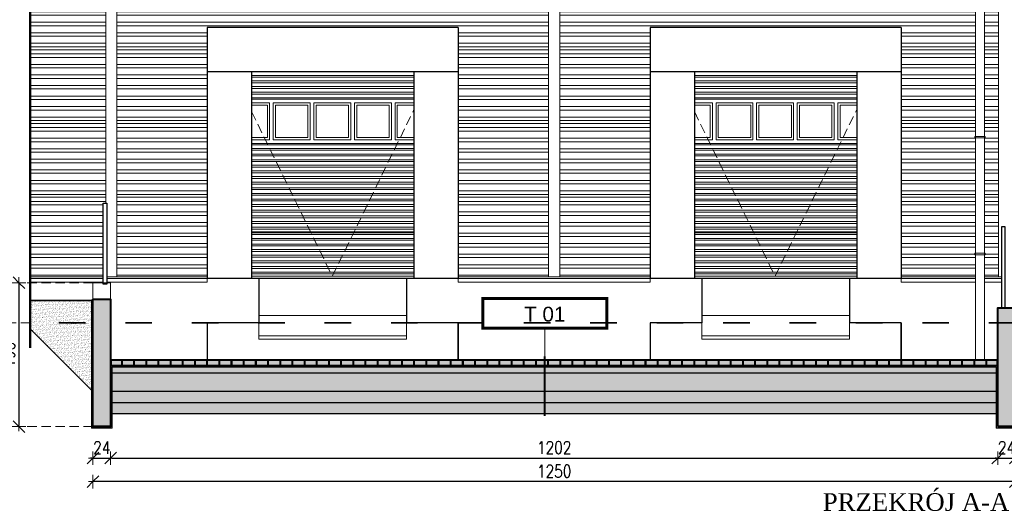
# Model space of a CAD drawing. Header units: millimetres. Extents: x 16720 to 74016, y 25810 to 81213.
# Tile 6 of 256: x 25006 to 26340, y 36897 to 37563. Entities that reach past the tile are written whole.
import ezdxf

# ---------------------------------------------------------------- set-up
doc = ezdxf.new("R2010")
doc.units = ezdxf.units.MM
for name, pattern in [('2', [1, 0.5, -0.5]), ('ACAD_ISO03W100', [30, 12, -18]), ('DASHED2', [9.525, 6.35, -3.175]), ('HIDDENX2', [19.05, 12.7, -6.35])]:
    doc.linetypes.add(name, pattern=pattern)
for name, color, linetype, lineweight in [('1', 7, 'Continuous', 9), ('_GRUBE', 7, 'Continuous', 40), ('_HATCH', 157, 'Continuous', 5), ('_IZOLACJA', 40, 'DASHED2', 9), ('_IZOLACJA obrys', 30, 'Continuous', 5), ('_OBRÓBKA BLACHARSKA', 182, 'Continuous', 13), ('_OPISY', 110, 'Continuous', 9), ('_PRZERYWANE', 252, 'HIDDENX2', 9), ('_WIDOKOWE', 252, 'Continuous', 9), ('_WYMIAR', 151, 'Continuous', 9), ('_ZIEMIA', 98, 'Continuous', 35), ('_ŚREDNIE', 90, 'Continuous', 25)]:
    doc.layers.add(name, color=color, linetype=linetype, lineweight=lineweight)
doc.styles.add('POL', font='arial.ttf', dxfattribs={"height": 10})
doc.styles.add('ROMANS', font='romans.shx', dxfattribs={"width": 0.8, "height": 17})
doc.styles.get("Standard").update_dxf_attribs({"font": 'arial.ttf'})
doc.dimstyles.new('DOM w 100', dxfattribs={"dimscale": 8, "dimtxt": 2.5, "dimasz": 0.2, "dimexe": 1.25, "dimexo": 2, "dimgap": 0.7, "dimtad": 1, "dimdec": 0, "dimtxsty": 'ROMANS', "dimblk1": 'wymgreg', "dimblk2": 'wymgregII', "dimsah": 1, "dimcen": 2.5, "dimdle": 1, "dimse1": 1, "dimse2": 1, "dimadec": 0, "dimazin": 0, "dimtfac": 1, "dimtdec": 0, "dimtix": 1, "dimtmove": 1, "dimatfit": 3, "dimfxl": 1.25, "dimarcsym": 0})

# ---------------------------------------------------------------- blocks, each defined once
blk = doc.blocks.new('wymgreg')
at = {"layer": '1'}
for p, q in [((0, 0), (-4.95, -4.95)), ((4.77, 0), (-3.89, 0)), ((0, 5.67), (0, -5.67)), ((0, 0), (4.95, 4.95))]:
    blk.add_line(p, q, dxfattribs=at)
blk = doc.blocks.new('wymgregII')
at = {"layer": '1', "rotation": 180}
blk.add_blockref('wymgreg', (0, 0), dxfattribs=at)
blk = doc.blocks.new('*D6957')
at = {"layer": '_WYMIAR', "color": 0, "lineweight": -2}
blk.add_line((25004.9, 37204.8), (25004.9, 37013), dxfattribs=at)
at = {"layer": 'Defpoints', "color": 0}
for p in [(25105.1, 37206.4), (25004.9, 37011.4), (25105.1, 37011.4)]:
    blk.add_point(p, dxfattribs=at)
at = {"layer": '_WYMIAR', "color": 0, "linetype": 'ByBlock', "lineweight": -2, "xscale": 1.6, "yscale": 1.6, "zscale": 1.6}
for name, p, rotation in [('wymgreg', (25004.9, 37206.4), 90), ('wymgregII', (25004.9, 37011.4), 270)]:
    blk.add_blockref(name, p, dxfattribs=dict(at, rotation=rotation))
at = {"layer": '_WYMIAR', "color": 0, "insert": (24990.8, 37108.9), "char_height": 17, "attachment_point": 5, "rotation": 90, "style": 'ROMANS'}
blk.add_mtext('195', dxfattribs=at)
blk = doc.blocks.new('*D6958')
at = {"layer": '_WYMIAR', "color": 0, "lineweight": -2}
for p, q in [((25103.5, 36968.8), (25101.9, 36968.8)), ((25105.1, 36968.8), (25129.1, 36968.8)), ((25130.7, 36968.8), (25132.3, 36968.8))]:
    blk.add_line(p, q, dxfattribs=at)
at = {"layer": 'Defpoints', "color": 0}
for p in [(25105.1, 37011.4), (25129.1, 37011.4), (25129.1, 36968.8)]:
    blk.add_point(p, dxfattribs=at)
at = {"layer": '_WYMIAR', "color": 0, "linetype": 'ByBlock', "lineweight": -2, "xscale": 1.6, "yscale": 1.6, "zscale": 1.6}
blk.add_blockref('wymgreg', (25105.1, 36968.8), dxfattribs=at)
at = {"layer": '_WYMIAR', "color": 0, "linetype": 'ByBlock', "lineweight": -2, "xscale": 1.6, "yscale": 1.6, "zscale": 1.6, "rotation": 180}
blk.add_blockref('wymgregII', (25129.1, 36968.8), dxfattribs=at)
at = {"layer": '_WYMIAR', "color": 0, "insert": (25117.1, 36982.9), "char_height": 17, "attachment_point": 5, "style": 'ROMANS'}
blk.add_mtext('24', dxfattribs=at)
blk = doc.blocks.new('*D6959')
at = {"layer": '_WYMIAR', "color": 0, "lineweight": -2}
blk.add_line((25130.7, 36968.8), (26329.5, 36968.8), dxfattribs=at)
at = {"layer": 'Defpoints', "color": 0}
for p in [(25129.1, 37011.4), (26331.1, 37011.4), (26331.1, 36968.8)]:
    blk.add_point(p, dxfattribs=at)
at = {"layer": '_WYMIAR', "color": 0, "linetype": 'ByBlock', "lineweight": -2, "xscale": 1.6, "yscale": 1.6, "zscale": 1.6, "rotation": 180}
blk.add_blockref('wymgreg', (25129.1, 36968.8), dxfattribs=at)
at = {"layer": '_WYMIAR', "color": 0, "linetype": 'ByBlock', "lineweight": -2, "xscale": 1.6, "yscale": 1.6, "zscale": 1.6}
blk.add_blockref('wymgregII', (26331.1, 36968.8), dxfattribs=at)
at = {"layer": '_WYMIAR', "color": 0, "insert": (25730.1, 36982.9), "char_height": 17, "attachment_point": 5, "style": 'ROMANS'}
blk.add_mtext('1202', dxfattribs=at)
blk = doc.blocks.new('*D6960')
at = {"layer": '_WYMIAR', "color": 0, "lineweight": -2}
for p, q in [((26329.5, 36968.8), (26327.9, 36968.8)), ((26331.1, 36968.8), (26355.1, 36968.8)), ((26356.7, 36968.8), (26358.3, 36968.8))]:
    blk.add_line(p, q, dxfattribs=at)
at = {"layer": 'Defpoints', "color": 0}
for p in [(26331.1, 37011.4), (26355.1, 37011.4), (26355.1, 36968.8)]:
    blk.add_point(p, dxfattribs=at)
at = {"layer": '_WYMIAR', "color": 0, "linetype": 'ByBlock', "lineweight": -2, "xscale": 1.6, "yscale": 1.6, "zscale": 1.6}
blk.add_blockref('wymgreg', (26331.1, 36968.8), dxfattribs=at)
at = {"layer": '_WYMIAR', "color": 0, "linetype": 'ByBlock', "lineweight": -2, "xscale": 1.6, "yscale": 1.6, "zscale": 1.6, "rotation": 180}
blk.add_blockref('wymgregII', (26355.1, 36968.8), dxfattribs=at)
at = {"layer": '_WYMIAR', "color": 0, "insert": (26343.1, 36982.9), "char_height": 17, "attachment_point": 5, "style": 'ROMANS'}
blk.add_mtext('24', dxfattribs=at)
blk = doc.blocks.new('*D6961')
at = {"layer": '_WYMIAR', "color": 0, "lineweight": -2}
blk.add_line((26353.5, 36936.8), (25106.7, 36936.8), dxfattribs=at)
at = {"layer": 'Defpoints', "color": 0}
for p in [(25105.1, 37011.4), (26355.1, 37011.4), (25105.1, 36936.8)]:
    blk.add_point(p, dxfattribs=at)
at = {"layer": '_WYMIAR', "color": 0, "linetype": 'ByBlock', "lineweight": -2, "xscale": 1.6, "yscale": 1.6, "zscale": 1.6, "rotation": 180}
blk.add_blockref('wymgregII', (25105.1, 36936.8), dxfattribs=at)
at = {"layer": '_WYMIAR', "color": 0, "linetype": 'ByBlock', "lineweight": -2, "xscale": 1.6, "yscale": 1.6, "zscale": 1.6}
blk.add_blockref('wymgreg', (26355.1, 36936.8), dxfattribs=at)
at = {"layer": '_WYMIAR', "color": 0, "insert": (25730.1, 36950.9), "char_height": 17, "attachment_point": 5, "style": 'ROMANS'}
blk.add_mtext('1250', dxfattribs=at)

msp = doc.modelspace()

# ---------------------------------------------------------------- hatches: boundary and pattern name
at = {"layer": '_HATCH'}
h = msp.add_hatch(dxfattribs=at)
h.set_pattern_fill('ANSI32', color=250, scale=1.5, angle=135)
h.set_pattern_definition([(180, (2087.101, 6479.398), (-2e-15, -14.2875), []), (180, (2082.338, 6484.16), (-2e-15, -14.2875), [])])
h.paths.add_polyline_path([(25020.1, 37595), (25020.1, 37214.2), (25119.1, 37214.2), (25119.1, 37314.4), (25122.6, 37314.4), (25122.6, 37595)])
h.paths.add_polyline_path([(25137.6, 37595), (25137.6, 37214.2), (25260.1, 37214.2), (25260.1, 37492.2), (25260.1, 37552.2), (25600.1, 37552.2), (25600.1, 37492.2), (25600.1, 37214.2), (25722.6, 37214.2), (25722.6, 37595)])
h.paths.add_polyline_path([(25737.6, 37595), (25737.6, 37214.2), (25860.1, 37214.2), (25860.1, 37492.2), (25860.1, 37552.2), (26200.1, 37552.2), (26200.1, 37492.2), (26200.1, 37214.2), (26301.1, 37214.2), (26301.1, 37244.4), (26300.1, 37244.4), (26300.1, 37246.4), (26301.1, 37246.4), (26301.1, 37402.7), (26300.1, 37402.7), (26300.1, 37404.7), (26301.1, 37404.7), (26301.1, 37584.4), (26300.1, 37584.4), (26300.1, 37586.4), (26301.1, 37586.4), (26301.1, 37595)])
h.paths.add_polyline_path([(26313.1, 37595), (26313.1, 37586.4), (26314.1, 37586.4), (26314.1, 37584.4), (26313.1, 37584.4), (26313.1, 37404.7), (26314.1, 37404.7), (26314.1, 37402.7), (26313.1, 37402.7), (26313.1, 37246.4), (26314.1, 37246.4), (26314.1, 37244.4), (26313.1, 37244.4), (26313.1, 37214.2), (26332.1, 37214.2), (26332.1, 37595)])
h = msp.add_hatch(dxfattribs=at)
h.set_pattern_fill('ANSI32', color=250, scale=0.8, angle=135)
h.set_pattern_definition([(180, (48128.623, 42346.5185), (-9e-16, -7.62), []), (180, (48126.083, 42349.0585), (-9e-16, -7.62), [])])
h.paths.add_polyline_path([(25540.1, 37215.2), (25540.1, 37275.2), (25320.1, 37275.2), (25320.1, 37215.2)])
h.paths.add_polyline_path([(25540.1, 37335.2), (25320.1, 37335.2), (25320.1, 37275.2), (25540.1, 37275.2)])
h.paths.add_polyline_path([(25540.1, 37395.2), (25320.1, 37395.2), (25320.1, 37335.2), (25540.1, 37335.2)])
h.paths.add_polyline_path([(25540.1, 37492.2), (25320.1, 37492.2), (25320.1, 37455.2), (25540.1, 37455.2)])
h = msp.add_hatch(dxfattribs=at)
h.set_pattern_fill('ANSI32', color=250, scale=0.8, angle=135)
h.set_pattern_definition([(180, (48728.623, 42346.5185), (-9e-16, -7.62), []), (180, (48726.083, 42349.0585), (-9e-16, -7.62), [])])
h.paths.add_polyline_path([(26140.1, 37215.2), (26140.1, 37275.2), (25920.1, 37275.2), (25920.1, 37215.2)])
h.paths.add_polyline_path([(26140.1, 37335.2), (25920.1, 37335.2), (25920.1, 37275.2), (26140.1, 37275.2)])
h.paths.add_polyline_path([(26140.1, 37395.2), (25920.1, 37395.2), (25920.1, 37335.2), (26140.1, 37335.2)])
h.paths.add_polyline_path([(26140.1, 37492.2), (25920.1, 37492.2), (25920.1, 37455.2), (26140.1, 37455.2)])
h = msp.add_hatch(dxfattribs=at)
h.set_pattern_fill('AR-SAND', color=157, scale=0.08, angle=45)
h.set_pattern_definition([(82.5, (2087.101, 6479.3982), (-2.8590508, 2.6780279), [0, -3.08864, 0, -3.4544, 0, -3.302]), (52.5, (2087.101, 6479.398), (-1.5120874, 6.5978628), [0, -1.66624, 0, -2.78384, 0, -1.0668]), (12.5, (2085.3336, 6477.631), (4.4663986, 4.4826585), [0, -1.016, 0, -3.6576, 0, -4.7752]), (2.5, (2085.3336, 6477.631), (3.0582489, 5.58040625), [0, -0.508, 0, -2.39776, 0, -2.7432])])
h.paths.add_polyline_path([(25020.1, 37152.2), (25020.1, 37143.8), (25105.1, 37058.8), (25105.1, 37152.2)])
h.paths.add_polyline_path([(25020.1, 37182.2), (25020.1, 37152.2), (25105.1, 37152.2), (25105.1, 37182.2)])
h = msp.add_hatch(dxfattribs=at)
h.set_pattern_fill('ANSI33', color=256, scale=0.75)
h.set_pattern_definition([(45, (-152906.923, 13351.6448), (-3.36759605, 3.36759605), []), (45, (-152903.5553, 13351.6448), (-3.36759605, 3.36759605), [2.38125, -1.190625])])
h.paths.add_polyline_path([(26331.1, 37011.4), (26355.1, 37011.4), (26355.1, 37172.2), (26331.1, 37172.2)])
h.paths.add_polyline_path([(25129.1, 37028.6), (25129.1, 37043.7), (25129.1, 37058.8), (25129.1, 37083.8), (25129.1, 37093.8), (25129.1, 37184.2), (25105.1, 37184.2), (25105.1, 37011.4), (25129.1, 37011.4)])
h = msp.add_hatch(dxfattribs=at)
h.set_pattern_fill('AR-CONC', color=157, scale=0.05, angle=45)
h.set_pattern_definition([(95, (2087.101, 6479.398), (7.0047325, 5.877669), [0.9525, -10.4775]), (40, (2087.101, 6479.398), (-8.0009227, 5.5088364), [0.762, -8.3820292]), (145.451445, (2087.685, 6479.888), (-0.9961899, 11.3865051), [0.8095004, -8.9045122]), (91.1842, (2085.305, 6481.194), (11.070512, 8.0976706), [1.42875, -15.71625]), (141.635558, (2086.227, 6481.869), (-0.354331, 17.141338), [1.214251, -13.3567804]), (36.18415, (2085.305, 6481.194), (-0.354331, 17.141338), [1.1429984, -12.5729866]), (66, (2086.652, 6481.643), (8.975999, 1.7447575), [0.9525, -10.4775]), (11, (2086.652, 6481.643), (-4.3269963, 8.6970597), [0.762, -8.382]), (116.451445, (2087.4, 6481.789), (4.6490026, 10.4418171), [0.8095004, -8.9044969]), (82.5, (2087.101, 6479.3982), (-2.88027345, 3.09867068), [0, -8.2804, 0, -8.509, 0, -8.41375]), (52.5, (2087.101, 6479.398), (-1.17948637, 5.90435), [0, -4.8514, 0, -8.0899, 0, -3.20675]), (12.5, (2085.0984, 6477.3956), (4.99639315, 4.59130978), [0, -3.175, 0, -9.906, 0, -13.1445]), (2.5, (2084.2003, 6476.4976), (4.3381952, 6.1361196), [0, -4.1275, 0, -6.5786, 0, -9.3345])])
h.paths.add_polyline_path([(26331.1, 37083.8), (26331.1, 37093.8), (25129.1, 37093.8), (25129.1, 37083.8)])
h = msp.add_hatch(dxfattribs=at)
h.set_pattern_fill('DASH', color=157, scale=0.75, angle=45)
h.set_pattern_definition([(45, (2087.101, 6479.3982), (7e-16, 3.36759605), [2.38125, -2.38125])])
h.paths.add_polyline_path([(25705.6, 37101.8), (25721.6, 37101.8), (25721.6, 37093.8), (25705.6, 37093.8)])
h.paths.add_polyline_path([(25639.6, 37101.8), (25655.6, 37101.8), (25655.6, 37093.8), (25639.6, 37093.8)])
h.paths.add_polyline_path([(25129.6, 37101.8), (25144.1, 37101.8), (25144.1, 37093.8), (25129.6, 37093.8)])
h.paths.add_polyline_path([(25903.6, 37101.8), (25919.6, 37101.8), (25919.6, 37093.8), (25903.6, 37093.8)])
h.paths.add_polyline_path([(26118.1, 37101.8), (26134.1, 37101.8), (26134.1, 37093.8), (26118.1, 37093.8)])
h.paths.add_polyline_path([(25408.6, 37101.8), (25424.6, 37101.8), (25424.6, 37093.8), (25408.6, 37093.8)])
h.paths.add_polyline_path([(25507.6, 37101.8), (25523.6, 37101.8), (25523.6, 37093.8), (25507.6, 37093.8)])
h.paths.add_polyline_path([(25689.1, 37101.8), (25705.1, 37101.8), (25705.1, 37093.8), (25689.1, 37093.8)])
h.paths.add_polyline_path([(25227.1, 37101.8), (25243.1, 37101.8), (25243.1, 37093.8), (25227.1, 37093.8)])
h.paths.add_polyline_path([(26184.1, 37101.8), (26200.1, 37101.8), (26200.1, 37093.8), (26184.1, 37093.8)])
h.paths.add_polyline_path([(26134.6, 37101.8), (26150.6, 37101.8), (26150.6, 37093.8), (26134.6, 37093.8)])
h.paths.add_polyline_path([(25870.6, 37101.8), (25886.6, 37101.8), (25886.6, 37093.8), (25870.6, 37093.8)])
h.paths.add_polyline_path([(25804.6, 37101.8), (25820.6, 37101.8), (25820.6, 37093.8), (25804.6, 37093.8)])
h.paths.add_polyline_path([(25210.6, 37101.8), (25226.6, 37101.8), (25226.6, 37093.8), (25210.6, 37093.8)])
h.paths.add_polyline_path([(25887.1, 37101.8), (25903.1, 37101.8), (25903.1, 37093.8), (25887.1, 37093.8)])
h.paths.add_polyline_path([(25458.1, 37101.8), (25474.1, 37101.8), (25474.1, 37093.8), (25458.1, 37093.8)])
h.paths.add_polyline_path([(25524.1, 37101.8), (25540.1, 37101.8), (25540.1, 37093.8), (25524.1, 37093.8)])
h.paths.add_polyline_path([(25144.6, 37101.8), (25160.6, 37101.8), (25160.6, 37093.8), (25144.6, 37093.8)])
h.paths.add_polyline_path([(25194.1, 37101.8), (25210.1, 37101.8), (25210.1, 37093.8), (25194.1, 37093.8)])
h.paths.add_polyline_path([(25788.1, 37101.8), (25804.1, 37101.8), (25804.1, 37093.8), (25788.1, 37093.8)])
h.paths.add_polyline_path([(26085.1, 37101.8), (26101.1, 37101.8), (26101.1, 37093.8), (26085.1, 37093.8)])
h.paths.add_polyline_path([(25771.6, 37101.8), (25787.6, 37101.8), (25787.6, 37093.8), (25771.6, 37093.8)])
h.paths.add_polyline_path([(25837.6, 37101.8), (25853.6, 37101.8), (25853.6, 37093.8), (25837.6, 37093.8)])
h.paths.add_polyline_path([(25309.6, 37101.8), (25325.6, 37101.8), (25325.6, 37093.8), (25309.6, 37093.8)])
h.paths.add_polyline_path([(25474.6, 37101.8), (25490.6, 37101.8), (25490.6, 37093.8), (25474.6, 37093.8)])
h.paths.add_polyline_path([(26316.1, 37101.8), (26330.6, 37101.8), (26330.6, 37093.8), (26316.1, 37093.8)])
h.paths.add_polyline_path([(25342.6, 37101.8), (25358.6, 37101.8), (25358.6, 37093.8), (25342.6, 37093.8)])
h.paths.add_polyline_path([(26250.1, 37101.8), (26266.1, 37101.8), (26266.1, 37093.8), (26250.1, 37093.8)])
h.paths.add_polyline_path([(25491.1, 37101.8), (25507.1, 37101.8), (25507.1, 37093.8), (25491.1, 37093.8)])
h.paths.add_polyline_path([(25623.1, 37101.8), (25639.1, 37101.8), (25639.1, 37093.8), (25623.1, 37093.8)])
h.paths.add_polyline_path([(25557.1, 37101.8), (25573.1, 37101.8), (25573.1, 37093.8), (25557.1, 37093.8)])
h.paths.add_polyline_path([(25243.6, 37101.8), (25259.6, 37101.8), (25259.6, 37093.8), (25243.6, 37093.8)])
h.paths.add_polyline_path([(26283.1, 37101.8), (26299.1, 37101.8), (26299.1, 37093.8), (26283.1, 37093.8)])
h.paths.add_polyline_path([(25177.6, 37101.8), (25193.6, 37101.8), (25193.6, 37093.8), (25177.6, 37093.8)])
h.paths.add_polyline_path([(25722.1, 37101.8), (25738.1, 37101.8), (25738.1, 37093.8), (25722.1, 37093.8)])
h.paths.add_polyline_path([(26266.6, 37101.8), (26282.6, 37101.8), (26282.6, 37093.8), (26266.6, 37093.8)])
h.paths.add_polyline_path([(25573.6, 37101.8), (25589.6, 37101.8), (25589.6, 37093.8), (25573.6, 37093.8)])
h.paths.add_polyline_path([(25821.1, 37101.8), (25837.1, 37101.8), (25837.1, 37093.8), (25821.1, 37093.8)])
h.paths.add_polyline_path([(25854.1, 37101.8), (25870.1, 37101.8), (25870.1, 37093.8), (25854.1, 37093.8)])
h.paths.add_polyline_path([(25276.6, 37101.8), (25292.6, 37101.8), (25292.6, 37093.8), (25276.6, 37093.8)])
h.paths.add_polyline_path([(25359.1, 37101.8), (25375.1, 37101.8), (25375.1, 37093.8), (25359.1, 37093.8)])
h.paths.add_polyline_path([(25161.1, 37101.8), (25177.1, 37101.8), (25177.1, 37093.8), (25161.1, 37093.8)])
h.paths.add_polyline_path([(26068.6, 37101.8), (26084.6, 37101.8), (26084.6, 37093.8), (26068.6, 37093.8)])
h.paths.add_polyline_path([(25590.1, 37101.8), (25606.1, 37101.8), (25606.1, 37093.8), (25590.1, 37093.8)])
h.paths.add_polyline_path([(25260.1, 37101.8), (25276.1, 37101.8), (25276.1, 37093.8), (25260.1, 37093.8)])
h.paths.add_polyline_path([(26299.6, 37101.8), (26315.6, 37101.8), (26315.6, 37093.8), (26299.6, 37093.8)])
h.paths.add_polyline_path([(26101.6, 37101.8), (26117.6, 37101.8), (26117.6, 37093.8), (26101.6, 37093.8)])
h.paths.add_polyline_path([(25392.1, 37101.8), (25408.1, 37101.8), (25408.1, 37093.8), (25392.1, 37093.8)])
h.paths.add_polyline_path([(25656.1, 37101.8), (25672.1, 37101.8), (25672.1, 37093.8), (25656.1, 37093.8)])
h.paths.add_polyline_path([(25738.6, 37101.8), (25754.6, 37101.8), (25754.6, 37093.8), (25738.6, 37093.8)])
h.paths.add_polyline_path([(25441.6, 37101.8), (25457.6, 37101.8), (25457.6, 37093.8), (25441.6, 37093.8)])
h.paths.add_polyline_path([(26233.6, 37101.8), (26249.6, 37101.8), (26249.6, 37093.8), (26233.6, 37093.8)])
h.paths.add_polyline_path([(25755.1, 37101.8), (25771.1, 37101.8), (25771.1, 37093.8), (25755.1, 37093.8)])
h.paths.add_polyline_path([(26167.6, 37101.8), (26183.6, 37101.8), (26183.6, 37093.8), (26167.6, 37093.8)])
h.paths.add_polyline_path([(26151.1, 37101.8), (26167.1, 37101.8), (26167.1, 37093.8), (26151.1, 37093.8)])
h.paths.add_polyline_path([(26200.6, 37101.8), (26216.6, 37101.8), (26216.6, 37093.8), (26200.6, 37093.8)])
h.paths.add_polyline_path([(25540.6, 37101.8), (25556.6, 37101.8), (25556.6, 37093.8), (25540.6, 37093.8)])
h.paths.add_polyline_path([(25606.6, 37101.8), (25622.6, 37101.8), (25622.6, 37093.8), (25606.6, 37093.8)])
h.paths.add_polyline_path([(25375.6, 37101.8), (25391.6, 37101.8), (25391.6, 37093.8), (25375.6, 37093.8)])
h.paths.add_polyline_path([(26035.6, 37101.8), (26051.6, 37101.8), (26051.6, 37093.8), (26035.6, 37093.8)])
h.paths.add_polyline_path([(25920.1, 37101.8), (25936.1, 37101.8), (25936.1, 37093.8), (25920.1, 37093.8)])
h.paths.add_polyline_path([(26002.6, 37101.8), (26018.6, 37101.8), (26018.6, 37093.8), (26002.6, 37093.8)])
h.paths.add_polyline_path([(26019.1, 37101.8), (26035.1, 37101.8), (26035.1, 37093.8), (26019.1, 37093.8)])
h.paths.add_polyline_path([(25293.1, 37101.8), (25309.1, 37101.8), (25309.1, 37093.8), (25293.1, 37093.8)])
h.paths.add_polyline_path([(26052.1, 37101.8), (26068.1, 37101.8), (26068.1, 37093.8), (26052.1, 37093.8)])
h.paths.add_polyline_path([(25953.1, 37101.8), (25969.1, 37101.8), (25969.1, 37093.8), (25953.1, 37093.8)])
h.paths.add_polyline_path([(25936.6, 37101.8), (25952.6, 37101.8), (25952.6, 37093.8), (25936.6, 37093.8)])
h.paths.add_polyline_path([(25326.1, 37101.8), (25342.1, 37101.8), (25342.1, 37093.8), (25326.1, 37093.8)])
h.paths.add_polyline_path([(25986.1, 37101.8), (26002.1, 37101.8), (26002.1, 37093.8), (25986.1, 37093.8)])
h.paths.add_polyline_path([(25672.6, 37101.8), (25688.6, 37101.8), (25688.6, 37093.8), (25672.6, 37093.8)])
h.paths.add_polyline_path([(26217.1, 37101.8), (26233.1, 37101.8), (26233.1, 37093.8), (26217.1, 37093.8)])
h.paths.add_polyline_path([(25425.1, 37101.8), (25441.1, 37101.8), (25441.1, 37093.8), (25425.1, 37093.8)])
h.paths.add_polyline_path([(25969.6, 37101.8), (25985.6, 37101.8), (25985.6, 37093.8), (25969.6, 37093.8)])
h = msp.add_hatch(dxfattribs=at)
h.set_pattern_fill('AR-SAND', color=157, scale=0.08, angle=45)
h.set_pattern_definition([(82.5, (2087.101, 6479.3982), (-2.8590508, 2.67802791), [0, -3.08864, 0, -3.4544, 0, -3.302]), (52.5, (2087.101, 6479.398), (-1.5120874, 6.5978628), [0, -1.66624, 0, -2.78384, 0, -1.0668]), (12.5, (2085.3336, 6477.631), (4.4663986, 4.4826585), [0, -1.016, 0, -3.6576, 0, -4.7752]), (2.5, (2085.3336, 6477.631), (3.0582489, 5.58040625), [0, -0.508, 0, -2.39776, 0, -2.7432])])
h.paths.add_polyline_path([(26331.1, 37058.8), (26331.1, 37083.8), (25129.1, 37083.8), (25129.1, 37058.8)])
h = msp.add_hatch(dxfattribs=at)
h.set_pattern_fill('GRAVEL', color=157, scale=0.2, angle=45)
h.set_pattern_definition([(273.0127875, (3844.4687, 14894.37602), (3.592102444, -61.0657416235), [0.6834429, -67.6609673]), (229.969741, (3844.50464, 14893.69352), (39.513126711, 46.6973320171), [1.1728094, -116.1080978]), (177.5104471, (3843.7503, 14892.7955), (75.4341514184, -3.5921024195), [0.826963, -81.8694456]), (312.273689, (3843.2474, 14890.49655), (-68.2499465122, 75.4341514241), [1.068009, -105.73287485]), (337.8336542, (3843.96582, 14889.70629), (-61.0657416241, 25.1447171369), [1.0472674, -103.6796155]), (42.273689, (3844.9357, 14889.31116), (-75.4341514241, -68.2499465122), [1.068009, -105.73287485]), (82.6942405, (3845.72595, 14890.02958), (-10.7763073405, -82.6183563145), [1.4123873, -139.8262306]), (117.2553284, (3845.90556, 14891.4305), (-53.8815367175, 104.170971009), [1.333439, -132.0105132]), (166.4295656, (3845.2949, 14892.6159), (-75.4341514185, 17.9605122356), [1.071626, -106.0910914]), (220.2363583, (3844.2532, 14892.86734), (43.105229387, 35.9210244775), [1.2234266, -59.9478739]), (267.3974378, (3843.31924, 14892.07707), (-3.59210244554, -82.618356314), [1.5821558, -156.633545]), (183.8140748, (3846.8395, 14894.0168), (-46.69733183, -3.592102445), [0.5400091, -53.46113165]), (216.4692344, (3846.3007, 14893.9809), (53.8815367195, 39.5131269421), [1.027364, -101.709278]), (270, (3845.4745, 14893.3702), (3.59210245, -3.59210245), [0.7184187, -6.4657862]), (248.1985905, (3844.792, 14893.54984), (10.776307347, 25.144717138), [0.3868826, -38.3012447]), (336.8014095, (3844.6483, 14893.1906), (-14.368409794, 7.184204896), [0.5471312, -26.809506]), (75.9637565, (3845.1512, 14892.9751), (3.59210245, 17.960512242), [0.8886393, -28.7325963]), (206.565051, (3845.3667, 14893.8372), (10.776307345, 3.59210245), [0.6425743, -15.4217962]), (61.3895403, (3842.5649, 14891.1072), (25.144717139, 46.6973318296), [0.900176, -89.11765335]), (115.346176, (3842.99595, 14891.89747), (25.1447171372, -53.8815367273), [0.7551979, -74.76443136]), (338.1985905, (3844.6483, 14894.5556), (-25.144717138, 10.776307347), [0.7737602, -37.9143672]), (28.6104597, (3845.36674, 14894.26826), (-46.6973318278, -25.1447171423), [0.900176, -89.11765335]), (24.4439548, (3844.792, 14888.8801), (-25.144717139, -10.776307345), [0.8680704, -42.5354686]), (339.7751406, (3845.58227, 14889.2393), (-57.4736391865, 21.5526146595), [0.7273442, -72.0071868]), (111.8014095, (3848.27635, 14890.99944), (-10.776307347, 25.144717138), [0.7737602, -37.9143672]), (62.3540246, (3847.98898, 14891.71786), (-32.328922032, -61.0657416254), [0.8515655, -84.304752]), (114.4439548, (3846.5162, 14889.2393), (10.776307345, -25.144717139), [0.4340352, -42.9695038]), (146.3099325, (3848.0608, 14890.7839), (-17.960512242, 10.776307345), [0.2590292, -25.6439899]), (210.9637565, (3847.8453, 14890.9276), (14.368409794, 7.184204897), [1.0472674, -19.8981092]), (231.009006, (3846.94727, 14890.38879), (32.3289220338, 39.5131269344), [0.970534, -96.0827297]), (348.6900675, (3845.4745, 14892.6518), (-10.776307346, 3.59210245), [0.7326478, -17.5835527]), (38.1572266, (3846.19293, 14892.50813), (68.2499465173, 53.88153673), [1.2791135, -126.6320181]), (105.9453959, (3847.1987, 14893.2984), (10.776307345, -39.513126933), [0.5230165, -51.7787846]), (135, (3847.055, 14893.8013), (-7.1842049, 1e-15), [0.3048, -4.7752]), (165.2564372, (3846.76766, 14890.4247), (39.513126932, -10.776307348), [0.7057339, -69.86788155]), (93.0127875, (3846.08516, 14890.6043), (-3.592102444, 61.0657416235), [1.3668858, -66.9775244]), (45, (3846.0133, 14891.9693), (1e-15, 7.1842049), [1.3208, -3.7592]), (10.3048465, (3846.94727, 14892.90326), (61.0657416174, 10.7763073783), [0.8032191, -79.51863345]), (299.054604, (3847.7375, 14893.04694), (10.776307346, -17.960512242), [0.7396582, -36.2433001]), (252.64597536, (3848.09674, 14892.40036), (-32.3289220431, -104.1709710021), [1.2042902, -119.22492885]), (220.42607874, (3847.73753, 14891.2509), (-50.289434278, -43.1052293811), [1.2740589, -126.1316929])])
h.paths.add_polyline_path([(26331.1, 37043.7), (26331.1, 37058.8), (25129.1, 37058.8), (25129.1, 37043.7)])
h = msp.add_hatch(dxfattribs=at)
h.set_pattern_fill('GRAVEL', color=157, scale=0.4, angle=45)
h.set_pattern_definition([(273.0127875, (2085.0894, 6491.755), (7.184204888, -122.131483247), [1.3668858, -135.3219346]), (229.969741, (2085.1612, 6490.39003), (79.026253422, 93.3946640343), [2.345619, -232.2161956]), (177.5104471, (2083.65253, 6488.594), (150.868302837, -7.184204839), [1.653926, -163.7388912]), (312.273689, (2082.64675, 6483.9961), (-136.4998930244, 150.868302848), [2.136018, -211.4657497]), (337.8336542, (2084.0836, 6482.41556), (-122.131483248, 50.289434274), [2.0945348, -207.359231]), (42.273689, (2086.0233, 6481.6253), (-150.868302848, -136.4998930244), [2.136018, -211.4657497]), (82.6942405, (2087.60385, 6483.06214), (-21.552614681, -165.236712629), [2.8247746, -279.6524613]), (117.2553284, (2087.96306, 6485.864), (-107.763073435, 208.341942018), [2.666878, -264.0210264]), (166.4295656, (2086.74174, 6488.23477), (-150.868302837, 35.921024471), [2.143252, -212.1821828]), (220.2363583, (2084.6583, 6488.7377), (86.210458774, 71.842048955), [2.446853, -119.8957478]), (267.3974378, (2082.79043, 6487.15714), (-7.184204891, -165.236712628), [3.1643117, -313.26709]), (183.8140748, (2089.83095, 6491.0366), (-93.39466366, -7.18420489), [1.0800182, -106.9222633]), (216.4692344, (2088.7533, 6490.96477), (107.763073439, 79.026253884), [2.054728, -203.418556]), (270, (2087.101, 6489.7435), (7.1842049, -7.1842049), [1.4368374, -12.9315724]), (248.1985905, (2085.736, 6490.1027), (21.552614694, 50.289434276), [0.7737653, -76.6024895]), (336.8014095, (2085.4486, 6489.3842), (-28.73681959, 14.36840979), [1.0942625, -53.619012]), (75.9637565, (2086.4544, 6488.9532), (7.1842049, 35.921024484), [1.7772786, -57.4651926]), (206.565051, (2086.8854, 6490.6774), (21.5526147, 7.1842049), [1.2851486, -30.8435925]), (61.3895403, (2081.28175, 6485.2174), (50.289434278, 93.394663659), [1.800352, -178.2353067]), (115.346176, (2082.14385, 6486.7979), (50.289434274, -107.763073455), [1.5103958, -149.5288627]), (338.1985905, (2085.4486, 6492.1142), (-50.289434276, 21.552614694), [1.5475204, -75.8287344]), (28.6104597, (2086.8854, 6491.5395), (-93.394663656, -50.2894342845), [1.800352, -178.2353067]), (24.4439548, (2085.736, 6480.7632), (-50.289434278, -21.55261469), [1.7361408, -85.0709373]), (339.7751406, (2087.3165, 6481.4816), (-114.947278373, 43.105229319), [1.4546885, -144.0143735]), (111.8014095, (2092.7046, 6485.0019), (-21.552614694, 50.289434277), [1.5475204, -75.8287344]), (62.3540246, (2092.1299, 6486.4387), (-64.657844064, -122.131483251), [1.703131, -168.609504]), (114.4439548, (2089.1844, 6481.4816), (21.55261469, -50.289434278), [0.8680704, -85.9390077]), (146.3099325, (2092.2736, 6484.5708), (-35.92102448, 21.55261469), [0.5180584, -51.2879799]), (210.9637565, (2091.8425, 6484.8582), (28.73681959, 14.3684098), [2.0945348, -39.7962184]), (231.009006, (2090.0465, 6483.78056), (64.6578440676, 79.026253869), [1.941068, -192.1654595]), (348.6900675, (2087.101, 6488.3066), (-21.5526147, 7.1842049), [1.4652955, -35.1671054]), (38.1572266, (2088.5378, 6488.01924), (136.4998930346, 107.76307346), [2.558227, -253.2640363]), (105.945396, (2090.5494, 6489.5998), (21.55261469, -79.026253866), [1.046033, -103.5575693]), (135, (2090.262, 6490.606), (-14.3684098, 3e-15), [0.6096, -9.5504]), (165.2564372, (2089.6873, 6483.8524), (79.026253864, -21.552614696), [1.4114678, -139.735763]), (93.0127875, (2088.3223, 6484.2116), (-7.184204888, 122.131483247), [2.7337715, -133.9550488]), (45, (2088.179, 6486.942), (3e-15, 14.3684098), [2.6416, -7.5184]), (10.3048465, (2090.0465, 6488.8095), (122.131483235, 21.552614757), [1.6064382, -159.037267]), (299.054604, (2091.627, 6489.0969), (21.55261469, -35.921024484), [1.4793163, -72.4866002]), (252.6459754, (2092.34542, 6487.8037), (-64.6578440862, -208.3419420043), [2.4085804, -238.4498577]), (220.4260787, (2091.627, 6485.50477), (-100.578868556, -86.2104587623), [2.5481178, -252.2633858])])
h.paths.add_polyline_path([(26331.1, 37028.6), (26331.1, 37043.7), (25129.1, 37043.7), (25129.1, 37028.6)])

# ---------------------------------------------------------------- linework, layer by layer
at = {"layer": '_GRUBE'}
for points in [[(25105.1, 37184.2), (25129.1, 37184.2), (25129.1, 37011.4), (25105.1, 37011.4)], [(26331.1, 37011.4), (26331.1, 37172.2), (26355.1, 37172.2), (26355.1, 37011.4)], [(25129.6, 37101.8), (25144.1, 37101.8), (25144.1, 37093.8), (25129.6, 37093.8)], [(25144.6, 37101.8), (25160.6, 37101.8), (25160.6, 37093.8), (25144.6, 37093.8)], [(25161.1, 37101.8), (25177.1, 37101.8), (25177.1, 37093.8), (25161.1, 37093.8)], [(25177.6, 37101.8), (25193.6, 37101.8), (25193.6, 37093.8), (25177.6, 37093.8)], [(25194.1, 37101.8), (25210.1, 37101.8), (25210.1, 37093.8), (25194.1, 37093.8)], [(25210.6, 37101.8), (25226.6, 37101.8), (25226.6, 37093.8), (25210.6, 37093.8)], [(25227.1, 37101.8), (25243.1, 37101.8), (25243.1, 37093.8), (25227.1, 37093.8)], [(25243.6, 37101.8), (25259.6, 37101.8), (25259.6, 37093.8), (25243.6, 37093.8)], [(25260.1, 37101.8), (25276.1, 37101.8), (25276.1, 37093.8), (25260.1, 37093.8)], [(25276.6, 37101.8), (25292.6, 37101.8), (25292.6, 37093.8), (25276.6, 37093.8)], [(25293.1, 37101.8), (25309.1, 37101.8), (25309.1, 37093.8), (25293.1, 37093.8)], [(25309.6, 37101.8), (25325.6, 37101.8), (25325.6, 37093.8), (25309.6, 37093.8)], [(25326.1, 37101.8), (25342.1, 37101.8), (25342.1, 37093.8), (25326.1, 37093.8)], [(25342.6, 37101.8), (25358.6, 37101.8), (25358.6, 37093.8), (25342.6, 37093.8)], [(25359.1, 37101.8), (25375.1, 37101.8), (25375.1, 37093.8), (25359.1, 37093.8)], [(25375.6, 37101.8), (25391.6, 37101.8), (25391.6, 37093.8), (25375.6, 37093.8)], [(25392.1, 37101.8), (25408.1, 37101.8), (25408.1, 37093.8), (25392.1, 37093.8)], [(25408.6, 37101.8), (25424.6, 37101.8), (25424.6, 37093.8), (25408.6, 37093.8)], [(25425.1, 37101.8), (25441.1, 37101.8), (25441.1, 37093.8), (25425.1, 37093.8)], [(25441.6, 37101.8), (25457.6, 37101.8), (25457.6, 37093.8), (25441.6, 37093.8)], [(25458.1, 37101.8), (25474.1, 37101.8), (25474.1, 37093.8), (25458.1, 37093.8)], [(25474.6, 37101.8), (25490.6, 37101.8), (25490.6, 37093.8), (25474.6, 37093.8)], [(25491.1, 37101.8), (25507.1, 37101.8), (25507.1, 37093.8), (25491.1, 37093.8)], [(25507.6, 37101.8), (25523.6, 37101.8), (25523.6, 37093.8), (25507.6, 37093.8)], [(25524.1, 37101.8), (25540.1, 37101.8), (25540.1, 37093.8), (25524.1, 37093.8)], [(25540.6, 37101.8), (25556.6, 37101.8), (25556.6, 37093.8), (25540.6, 37093.8)], [(25557.1, 37101.8), (25573.1, 37101.8), (25573.1, 37093.8), (25557.1, 37093.8)], [(25573.6, 37101.8), (25589.6, 37101.8), (25589.6, 37093.8), (25573.6, 37093.8)], [(25590.1, 37101.8), (25606.1, 37101.8), (25606.1, 37093.8), (25590.1, 37093.8)], [(25606.6, 37101.8), (25622.6, 37101.8), (25622.6, 37093.8), (25606.6, 37093.8)], [(25623.1, 37101.8), (25639.1, 37101.8), (25639.1, 37093.8), (25623.1, 37093.8)], [(25639.6, 37101.8), (25655.6, 37101.8), (25655.6, 37093.8), (25639.6, 37093.8)], [(25656.1, 37101.8), (25672.1, 37101.8), (25672.1, 37093.8), (25656.1, 37093.8)], [(25672.6, 37101.8), (25688.6, 37101.8), (25688.6, 37093.8), (25672.6, 37093.8)], [(25689.1, 37101.8), (25705.1, 37101.8), (25705.1, 37093.8), (25689.1, 37093.8)], [(25705.6, 37101.8), (25721.6, 37101.8), (25721.6, 37093.8), (25705.6, 37093.8)], [(25722.1, 37101.8), (25738.1, 37101.8), (25738.1, 37093.8), (25722.1, 37093.8)], [(25738.6, 37101.8), (25754.6, 37101.8), (25754.6, 37093.8), (25738.6, 37093.8)], [(25755.1, 37101.8), (25771.1, 37101.8), (25771.1, 37093.8), (25755.1, 37093.8)], [(25771.6, 37101.8), (25787.6, 37101.8), (25787.6, 37093.8), (25771.6, 37093.8)], [(25788.1, 37101.8), (25804.1, 37101.8), (25804.1, 37093.8), (25788.1, 37093.8)], [(25804.6, 37101.8), (25820.6, 37101.8), (25820.6, 37093.8), (25804.6, 37093.8)], [(25821.1, 37101.8), (25837.1, 37101.8), (25837.1, 37093.8), (25821.1, 37093.8)], [(25837.6, 37101.8), (25853.6, 37101.8), (25853.6, 37093.8), (25837.6, 37093.8)], [(25854.1, 37101.8), (25870.1, 37101.8), (25870.1, 37093.8), (25854.1, 37093.8)], [(25870.6, 37101.8), (25886.6, 37101.8), (25886.6, 37093.8), (25870.6, 37093.8)], [(25887.1, 37101.8), (25903.1, 37101.8), (25903.1, 37093.8), (25887.1, 37093.8)], [(25903.6, 37101.8), (25919.6, 37101.8), (25919.6, 37093.8), (25903.6, 37093.8)], [(25920.1, 37101.8), (25936.1, 37101.8), (25936.1, 37093.8), (25920.1, 37093.8)], [(25936.6, 37101.8), (25952.6, 37101.8), (25952.6, 37093.8), (25936.6, 37093.8)], [(25953.1, 37101.8), (25969.1, 37101.8), (25969.1, 37093.8), (25953.1, 37093.8)], [(25969.6, 37101.8), (25985.6, 37101.8), (25985.6, 37093.8), (25969.6, 37093.8)], [(25986.1, 37101.8), (26002.1, 37101.8), (26002.1, 37093.8), (25986.1, 37093.8)], [(26002.6, 37101.8), (26018.6, 37101.8), (26018.6, 37093.8), (26002.6, 37093.8)], [(26019.1, 37101.8), (26035.1, 37101.8), (26035.1, 37093.8), (26019.1, 37093.8)], [(26035.6, 37101.8), (26051.6, 37101.8), (26051.6, 37093.8), (26035.6, 37093.8)], [(26052.1, 37101.8), (26068.1, 37101.8), (26068.1, 37093.8), (26052.1, 37093.8)], [(26068.6, 37101.8), (26084.6, 37101.8), (26084.6, 37093.8), (26068.6, 37093.8)], [(26085.1, 37101.8), (26101.1, 37101.8), (26101.1, 37093.8), (26085.1, 37093.8)], [(26101.6, 37101.8), (26117.6, 37101.8), (26117.6, 37093.8), (26101.6, 37093.8)], [(26118.1, 37101.8), (26134.1, 37101.8), (26134.1, 37093.8), (26118.1, 37093.8)], [(26134.6, 37101.8), (26150.6, 37101.8), (26150.6, 37093.8), (26134.6, 37093.8)], [(26151.1, 37101.8), (26167.1, 37101.8), (26167.1, 37093.8), (26151.1, 37093.8)], [(26167.6, 37101.8), (26183.6, 37101.8), (26183.6, 37093.8), (26167.6, 37093.8)], [(26184.1, 37101.8), (26200.1, 37101.8), (26200.1, 37093.8), (26184.1, 37093.8)], [(26200.6, 37101.8), (26216.6, 37101.8), (26216.6, 37093.8), (26200.6, 37093.8)], [(26217.1, 37101.8), (26233.1, 37101.8), (26233.1, 37093.8), (26217.1, 37093.8)], [(26233.6, 37101.8), (26249.6, 37101.8), (26249.6, 37093.8), (26233.6, 37093.8)], [(26250.1, 37101.8), (26266.1, 37101.8), (26266.1, 37093.8), (26250.1, 37093.8)], [(26266.6, 37101.8), (26282.6, 37101.8), (26282.6, 37093.8), (26266.6, 37093.8)], [(26283.1, 37101.8), (26299.1, 37101.8), (26299.1, 37093.8), (26283.1, 37093.8)], [(26299.6, 37101.8), (26315.6, 37101.8), (26315.6, 37093.8), (26299.6, 37093.8)], [(26316.1, 37101.8), (26330.6, 37101.8), (26330.6, 37093.8), (26316.1, 37093.8)]]:
    msp.add_lwpolyline(points, close=True, dxfattribs=at)
at = {"layer": '_IZOLACJA', "linetype": '2', "ltscale": 10, "const_width": 0.5}
msp.add_lwpolyline([(26356.1, 37152.2), (26356.1, 37010.4), (26330.1, 37010.4), (26330.1, 37092.8), (25130.1, 37092.8), (25130.1, 37010.4), (25104.1, 37010.4), (25104.1, 37182.2)], dxfattribs=at)
at = {"layer": '_IZOLACJA obrys'}
msp.add_lwpolyline([(26357.1, 37152.2), (26357.1, 37009.4), (26329.1, 37009.4), (26329.1, 37091.8), (25131.1, 37091.8), (25131.1, 37009.4), (25103.1, 37009.4), (25103.1, 37182.2)], dxfattribs=at)
at = {"layer": '_OBRÓBKA BLACHARSKA', "color": 0}
for p, q in [((25122.6, 37595), (25122.6, 37314.4)), ((25137.6, 37595), (25137.6, 37214.2)), ((25722.6, 37595), (25722.6, 37214.2)), ((25737.6, 37595), (25737.6, 37214.2)), ((26301.1, 37595), (26301.1, 37101.8)), ((26313.1, 37595), (26313.1, 37101.8)), ((26332.1, 37214.2), (26332.1, 37595)), ((25119.1, 37214.2), (25020.1, 37214.2)), ((25119.1, 37212.2), (25020.1, 37212.2)), ((25260.1, 37214.2), (25124.1, 37214.2)), ((25260.1, 37212.2), (25124.1, 37212.2)), ((25260.1, 37214.2), (25260.1, 37207.2)), ((25860.1, 37214.2), (25600.1, 37214.2)), ((25600.1, 37214.2), (25600.1, 37207.2)), ((25860.1, 37212.2), (25600.1, 37212.2)), ((25860.1, 37214.2), (25860.1, 37207.2)), ((26301.1, 37214.2), (26200.1, 37214.2)), ((26200.1, 37214.2), (26200.1, 37207.2)), ((26301.1, 37212.2), (26200.1, 37212.2)), ((26336.1, 37214.2), (26313.1, 37214.2)), ((26336.1, 37212.2), (26313.1, 37212.2)), ((25119.1, 37207.2), (25020.1, 37207.2)), ((25260.1, 37207.2), (25124.1, 37207.2)), ((25860.1, 37207.2), (25600.1, 37207.2)), ((26301.1, 37207.2), (26200.1, 37207.2)), ((26336.1, 37207.2), (26313.1, 37207.2))]:
    msp.add_line(p, q, dxfattribs=at)
for points in [[(26314.1, 37402.7), (26300.1, 37402.7), (26300.1, 37404.7), (26314.1, 37404.7)], [(26314.1, 37244.4), (26300.1, 37244.4), (26300.1, 37246.4), (26314.1, 37246.4)]]:
    msp.add_lwpolyline(points, close=True, dxfattribs=at)
at = {"layer": '_OPISY', "linetype": 'DASHED2', "ltscale": 2}
for p, q in [((25105.1, 37206.4), (24930.3, 37206.4)), ((25020.1, 37152.2), (24930.3, 37152.2)), ((25105.1, 37011.4), (24930.3, 37011.4))]:
    msp.add_line(p, q, dxfattribs=at)
at = {"layer": '_OPISY', "const_width": 4}
msp.add_lwpolyline([(25633.3, 37185), (25801.3, 37185), (25801.3, 37144.8), (25633.3, 37144.8)], close=True, dxfattribs=at)
at = {"layer": '_OPISY'}
msp.add_lwpolyline([(25717.3, 37144.8), (25717.3, 37106.5)], dxfattribs=at)
at = {"layer": '_OPISY', "const_width": 3}
msp.add_lwpolyline([(25717.3, 37106.5), (25717.3, 37025.6)], dxfattribs=at)
at = {"layer": '_PRZERYWANE', "ltscale": 2, "const_width": 3}
msp.add_lwpolyline([(25020.1, 37117.8), (25020.1, 37595), (26457.3, 37595)], dxfattribs=at)
at = {"layer": '_PRZERYWANE', "color": 0}
for points in [[(25320.1, 37438.3), (25429.5, 37215.2), (25540.1, 37441)], [(25920.1, 37438.3), (26029.5, 37215.2), (26140.1, 37441)]]:
    msp.add_lwpolyline(points, dxfattribs=at)
at = {"layer": '_WIDOKOWE', "color": 0}
for p, q in [((25020.1, 37522.2), (25122.6, 37522.2)), ((25137.6, 37522.2), (25260.1, 37522.2)), ((25600.1, 37522.2), (25722.6, 37522.2)), ((25737.6, 37522.2), (25860.1, 37522.2)), ((26200.1, 37522.2), (26301.1, 37522.2)), ((26313.1, 37522.2), (26332.1, 37522.2)), ((25320.1, 37455.2), (25540.1, 37455.2)), ((25920.1, 37455.2), (26140.1, 37455.2)), ((25020.1, 37422.2), (25122.6, 37422.2)), ((25137.6, 37422.2), (25260.1, 37422.2)), ((25600.1, 37422.2), (25722.6, 37422.2)), ((25737.6, 37422.2), (25860.1, 37422.2)), ((26200.1, 37422.2), (26301.1, 37422.2)), ((26313.1, 37422.2), (26332.1, 37422.2)), ((25320.1, 37395.2), (25540.1, 37395.2)), ((25920.1, 37395.2), (26140.1, 37395.2)), ((25320.1, 37335.2), (25540.1, 37335.2)), ((25920.1, 37335.2), (26140.1, 37335.2)), ((25020.1, 37322.2), (25122.6, 37322.2)), ((25137.6, 37322.2), (25260.1, 37322.2)), ((25600.1, 37322.2), (25722.6, 37322.2)), ((25737.6, 37322.2), (25860.1, 37322.2)), ((26200.1, 37322.2), (26301.1, 37322.2)), ((26313.1, 37322.2), (26332.1, 37322.2)), ((25320.1, 37275.2), (25540.1, 37275.2)), ((25920.1, 37275.2), (26140.1, 37275.2)), ((25320.1, 37215.2), (25540.1, 37215.2)), ((25920.1, 37215.2), (26140.1, 37215.2)), ((25530.1, 37162.2), (25330.1, 37162.2)), ((26130.1, 37162.2), (25930.1, 37162.2)), ((25330.1, 37152.2), (25330.1, 37129.9)), ((25530.1, 37152.2), (25530.1, 37129.9)), ((25930.1, 37152.2), (25930.1, 37129.9)), ((26130.1, 37152.2), (26130.1, 37129.9)), ((25530.1, 37134.5), (25330.1, 37134.5)), ((26130.1, 37134.5), (25930.1, 37134.5)), ((25530.1, 37129.9), (25330.1, 37129.9)), ((26130.1, 37129.9), (25930.1, 37129.9))]:
    msp.add_line(p, q, dxfattribs=at)
for points in [[(25320.1, 37450.2), (25344.5, 37450.2), (25344.5, 37400.2), (25320.1, 37400.2)], [(25320.1, 37447.2), (25341.5, 37447.2), (25341.5, 37403.2), (25320.1, 37403.2)], [(25540.1, 37400.2), (25514.5, 37400.2), (25514.5, 37450.2), (25540.1, 37450.2)], [(25540.1, 37403.2), (25517.5, 37403.2), (25517.5, 37447.2), (25540.1, 37447.2)], [(25920.1, 37450.2), (25944.5, 37450.2), (25944.5, 37400.2), (25920.1, 37400.2)], [(25920.1, 37447.2), (25941.5, 37447.2), (25941.5, 37403.2), (25920.1, 37403.2)], [(26140.1, 37400.2), (26114.5, 37400.2), (26114.5, 37450.2), (26140.1, 37450.2)], [(26140.1, 37403.2), (26117.5, 37403.2), (26117.5, 37447.2), (26140.1, 37447.2)]]:
    msp.add_lwpolyline(points, dxfattribs=at)
for points in [[(25349.5, 37450.2), (25399.5, 37450.2), (25399.5, 37400.2), (25349.5, 37400.2)], [(25352.5, 37447.2), (25396.5, 37447.2), (25396.5, 37403.2), (25352.5, 37403.2)], [(25404.5, 37450.2), (25454.5, 37450.2), (25454.5, 37400.2), (25404.5, 37400.2)], [(25407.5, 37447.2), (25451.5, 37447.2), (25451.5, 37403.2), (25407.5, 37403.2)], [(25459.5, 37450.2), (25509.5, 37450.2), (25509.5, 37400.2), (25459.5, 37400.2)], [(25462.5, 37447.2), (25506.5, 37447.2), (25506.5, 37403.2), (25462.5, 37403.2)], [(25949.5, 37450.2), (25999.5, 37450.2), (25999.5, 37400.2), (25949.5, 37400.2)], [(25952.5, 37447.2), (25996.5, 37447.2), (25996.5, 37403.2), (25952.5, 37403.2)], [(26004.5, 37450.2), (26054.5, 37450.2), (26054.5, 37400.2), (26004.5, 37400.2)], [(26007.5, 37447.2), (26051.5, 37447.2), (26051.5, 37403.2), (26007.5, 37403.2)], [(26059.5, 37450.2), (26109.5, 37450.2), (26109.5, 37400.2), (26059.5, 37400.2)], [(26062.5, 37447.2), (26106.5, 37447.2), (26106.5, 37403.2), (26062.5, 37403.2)]]:
    msp.add_lwpolyline(points, close=True, dxfattribs=at)
at = {"layer": '_WIDOKOWE'}
msp.add_lwpolyline([(25105.1, 37184.2), (25129.1, 37184.2), (25129.1, 37206.4), (25105.1, 37206.4)], close=True, dxfattribs=at)
at = {"layer": '_ZIEMIA', "color": 1}
msp.add_line((25020.1, 37182.2), (25105.1, 37182.2), dxfattribs=at)
at = {"layer": '_ZIEMIA', "color": 157, "linetype": 'ACAD_ISO03W100', "ltscale": 3}
msp.add_line((26355.1, 37152.2), (25020.1, 37152.2), dxfattribs=at)
at = {"layer": '_ŚREDNIE', "color": 0}
for p, q in [((25260.1, 37552.2), (25260.1, 37212.2)), ((25600.1, 37552.2), (25260.1, 37552.2)), ((25600.1, 37552.2), (25600.1, 37212.2)), ((25860.1, 37552.2), (25860.1, 37212.2)), ((26200.1, 37552.2), (25860.1, 37552.2)), ((26200.1, 37552.2), (26200.1, 37212.2)), ((25600.1, 37492.2), (25260.1, 37492.2)), ((25320.1, 37492.2), (25320.1, 37212.2)), ((25540.1, 37492.2), (25540.1, 37212.2)), ((26200.1, 37492.2), (25860.1, 37492.2)), ((25920.1, 37492.2), (25920.1, 37212.2)), ((26140.1, 37492.2), (26140.1, 37212.2)), ((25320.1, 37212.2), (25260.1, 37212.2)), ((25540.1, 37212.2), (25320.1, 37212.2)), ((25330.1, 37212.2), (25330.1, 37152.2)), ((25530.1, 37212.2), (25530.1, 37152.2)), ((25600.1, 37212.2), (25540.1, 37212.2)), ((25920.1, 37212.2), (25860.1, 37212.2)), ((26140.1, 37212.2), (25920.1, 37212.2)), ((25930.1, 37212.2), (25930.1, 37152.2)), ((26130.1, 37212.2), (26130.1, 37152.2)), ((26200.1, 37212.2), (26140.1, 37212.2)), ((25260.1, 37152.2), (25260.1, 37101.8)), ((25260.1, 37152.2), (25260.1, 37101.8)), ((25330.1, 37152.2), (25260.1, 37152.2)), ((25600.1, 37152.2), (25530.1, 37152.2)), ((25600.1, 37152.2), (25530.1, 37152.2)), ((25600.1, 37152.2), (25600.1, 37101.8)), ((25600.1, 37101.8), (25600.1, 37152.2)), ((25860.1, 37152.2), (25860.1, 37101.8)), ((25860.1, 37152.2), (25860.1, 37101.8)), ((25930.1, 37152.2), (25860.1, 37152.2)), ((26200.1, 37152.2), (26130.1, 37152.2)), ((26200.1, 37152.2), (26130.1, 37152.2)), ((26200.1, 37152.2), (26200.1, 37101.8)), ((26200.1, 37101.8), (26200.1, 37152.2))]:
    msp.add_line(p, q, dxfattribs=at)
at = {"layer": '_ŚREDNIE'}
for p, q in [((25105.1, 37058.8), (25020.1, 37143.8)), ((26331.1, 37093.8), (25129.1, 37093.8)), ((26331.1, 37083.8), (25129.1, 37083.8)), ((26331.1, 37058.8), (25129.1, 37058.8)), ((26331.1, 37043.7), (25129.1, 37043.7)), ((26331.1, 37028.6), (25129.1, 37028.6))]:
    msp.add_line(p, q, dxfattribs=at)
at = {"layer": '_ŚREDNIE', "color": 0}
for points in [[(25119.1, 37314.4), (25124.1, 37314.4), (25124.1, 37204.4), (25119.1, 37204.4)], [(26341.1, 37282.2), (26336.1, 37282.2), (26336.1, 37172.2), (26341.1, 37172.2)]]:
    msp.add_lwpolyline(points, close=True, dxfattribs=at)

# ---------------------------------------------------------------- texts
at = {"layer": '_OPISY', "insert": (25640.4, 37163.7), "char_height": 20, "width": 168.018, "attachment_point": 4, "rotation": 360, "style": 'POL'}
msp.add_mtext('\\pxi2.4504;T 01', dxfattribs=at)
at = {"layer": '_OPISY', "insert": (26220.5, 36909), "char_height": 20, "attachment_point": 5}
msp.add_mtext_dynamic_manual_height_columns('{\\fTimes New Roman|b0|i0|c238|p18;\\H1.2x;PRZEKRÓJ A-A}', width=571.53, gutter_width=50, heights=[0], dxfattribs=at)

# ---------------------------------------------------------------- dimensions: what is measured, and where the dimension line sits
at = {"layer": '_WYMIAR'}
dim = msp.add_linear_dim(base=(25004.9, 37011.4), p1=(25105.1, 37206.4), p2=(25105.1, 37011.4), angle=90, dimstyle='DOM w 100', override={"dimtxsty": 'ROMANS'}, dxfattribs=at)
dim.commit()
dim.dimension.update_dxf_attribs({"geometry": '*D6957', "text_midpoint": (24990.8, 37108.9)})
for base, p1, p2, picture, middle in [((25129.1, 36968.8), (25105.1, 37011.4), (25129.1, 37011.4), '*D6958', (25117.1, 36982.9)), ((25105.1, 36936.8), (26355.1, 37011.4), (25105.1, 37011.4), '*D6961', (25730.1, 36950.9)), ((26331.1, 36968.8), (25129.1, 37011.4), (26331.1, 37011.4), '*D6959', (25730.1, 36982.9)), ((26355.1, 36968.8), (26331.1, 37011.4), (26355.1, 37011.4), '*D6960', (26343.1, 36982.9))]:
    dim = msp.add_linear_dim(base=base, p1=p1, p2=p2, dimstyle='DOM w 100', override={"dimtxsty": 'ROMANS'}, dxfattribs=at)
    dim.commit()
    dim.dimension.update_dxf_attribs({"geometry": picture, "text_midpoint": middle})

doc.saveas('drawing.dxf')
